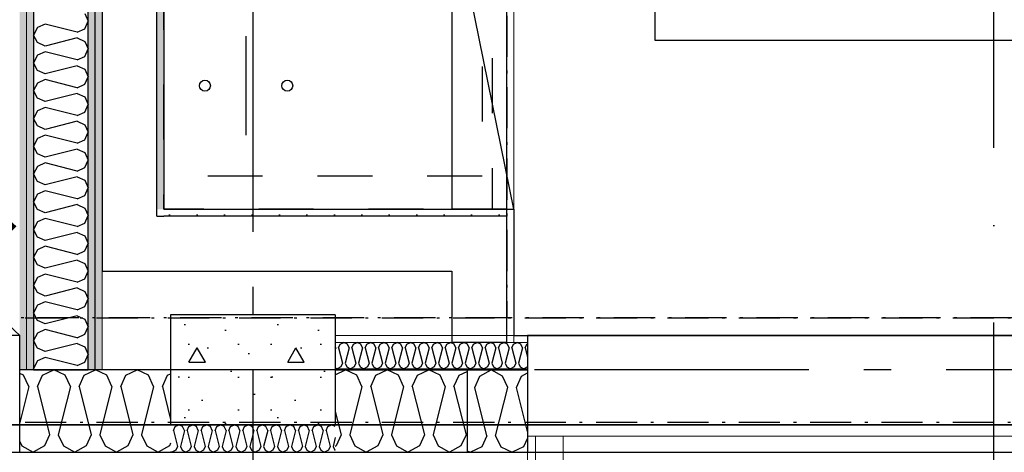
# Model space of a CAD drawing. Header units: millimetres. Extents: x -117798 to 93698, y -182207 to 252400.
# Tile 240 of 256: x -67898 to -66104, y -12167 to -11379. Entities that reach past the tile are written whole.
import ezdxf
from ezdxf.enums import TextEntityAlignment as Align

# ---------------------------------------------------------------- set-up
doc = ezdxf.new("R2010")
doc.units = ezdxf.units.MM
doc.header["$LTSCALE"] = 0.5
doc.header["$MEASUREMENT"] = 0
for name, pattern in [('Akselinje', [1500, 1000, -200, 100, -200]), ('Over snittplan', [260, 150, -50, 10, -50]), ('PLINE', [0]), ('Prikk & stiplet', [1340.555525, 705.555534, -352.777767, 0, -282.222223]), ('Stipling', [400, 200, -200])]:
    doc.linetypes.add(name, pattern=pattern)
for name, color, linetype in [('222- Søyler', 7, 'Continuous'), ('222- Søyler  (Skravur)', 7, 'Continuous'), ('223- Bjelker', 7, 'Continuous'), ('232- Ikke-bærende yttervegger', 7, 'Continuous'), ('232- Ikke-bærende yttervegger (Skravur)', 7, 'Continuous'), ('232- Ikke-bærende yttervegger (Skravur)(Nye konstruksjoner)', 7, 'Continuous'), ('232- Ikke-bærende yttervegger(Nye konstruksjoner)', 7, 'Continuous'), ('242- Ikke-bærende innervegger (Skravur)(Nye konstruksjoner)', 7, 'Continuous'), ('242- Ikke-bærende innervegger(Nye konstruksjoner)', 7, 'Continuous'), ('244- Vinduer_ dører_ foldevegger(Nye konstruksjoner)', 7, 'Continuous'), ('245- Skjørt (Skravur)(Nye konstruksjoner)', 7, 'Continuous'), ('245- Skjørt(Nye konstruksjoner)', 7, 'Continuous'), ('251- Frittbærende dekker', 7, 'Continuous'), ('256- Faste himlinger og overflatebehandling(Nye konstruksjoner)', 7, 'Continuous'), ('261- Primærkonstruksjon (tak)(Nye konstruksjoner)', 7, 'Continuous'), ('273- Kjøkkeninnredning(Nye konstruksjoner)', 7, 'Continuous'), ('82-- Modullinjer', 7, 'Continuous'), ('852- Snittmarkør', 7, 'Continuous'), ('862- M___Nettoareal(Nye konstruksjoner)', 7, 'Continuous'), ('862- M___Nettoareal(Polylinje)(Nye konstruksjoner)', 7, 'Continuous'), ('862- M___Nettoareal(Tekst)(Nye konstruksjoner)', 7, 'Continuous')]:
    doc.layers.add(name, color=color, linetype=linetype)
doc.layers.add('234- Vinduer_ dører_ porter(Nye konstruksjoner)', color=7, linetype='Continuous', lineweight=0)
doc.layers.add('236- Innvendig kledning og overflate(Nye konstruksjoner)', color=7, linetype='Continuous', lineweight=0)
doc.styles.add('GENERATED_STYLE_1', font='arial.ttf')
doc.styles.add('GENERATED_STYLE_4', font='arial.ttf')
pattern_1 = [(270, (0, 0), (86.60254, 0), [0, -50]), (270, (43.3, -25), (86.60254, 0), [0, -50])]
pattern_2 = [(90, (0, 0), (-86.60254, 0), [0, -50]), (90, (-43.3, 25), (-86.60254, 0), [0, -50])]
pattern_3 = [(180, (0, 0), (0, 86.60254), [0, -50]), (180, (-25, -43.3), (0, 86.60254), [0, -50])]

# ---------------------------------------------------------------- blocks, each defined once
blk = doc.blocks.new('Personal_A-203_8', base_point=(-63784.6, -7535.4))
at = {"layer": '862- M___Nettoareal(Polylinje)(Nye konstruksjoner)', "linetype": 'PLINE', "flags": 128}
blk.add_lwpolyline([(-67635.7, -5151.9), (-67635.7, -8254.4), (-66998.2, -8254.4), (-66998.2, -8579.4), (-67635.7, -8579.4), (-67635.7, -11724.4), (-66998.2, -11724.4), (-66998.2, -11954.4), (-61678.2, -11954.4), (-61678.2, -11916.9), (-61540.7, -11916.9), (-61540.7, -8516.9), (-61678.2, -8516.9), (-61678.2, -8316.9), (-61540.7, -8316.9), (-61540.7, -4916.9), (-61678.2, -4916.9), (-61678.2, -4716.9), (-61540.7, -4716.9), (-61540.7, -3686.9), (-66305.1, -3686.9), (-67007.4, -5151.9)], close=True, dxfattribs=at)
at = {"layer": '862- M___Nettoareal(Tekst)(Nye konstruksjoner)', "style": 'GENERATED_STYLE_1'}
for tag, height, p in [('DUMMY_862', 150, (-63902.5, -7129.5)), ('ROOM_NAME', 150, (-63902.5, -7975.7)), ('DUMMY_861', 100, (-64059.6, -7575.4)), ('ROOM_NUMBER', 100, (-64059.6, -7964.2)), ('DUMMY_863', 100, (-63666.7, -7941.4))]:
    blk.add_attdef(tag, text='', height=height, rotation=90, dxfattribs=at).set_placement(p, align=Align.TOP_LEFT)
blk = doc.blocks.new('*X135')
at = {"layer": '232- Ikke-bærende yttervegger (Skravur)', "linetype": 'PLINE'}
for p, q in [((-67323.2, -12025.7), (-67304.7, -12016.9)), ((-67283.9, -12026.7), (-67304.7, -12016.9)), ((-67249.5, -12026.7), (-67228.8, -12016.9)), ((-67208.1, -12026.7), (-67228.8, -12016.9)), ((-67173.6, -12026.7), (-67152.9, -12016.9)), ((-67132.2, -12026.7), (-67152.9, -12016.9)), ((-67274.7, -12047.1), (-67283.9, -12026.7)), ((-67258.7, -12047.1), (-67249.5, -12026.7)), ((-67198.8, -12047.1), (-67208.1, -12026.7)), ((-67182.9, -12047.1), (-67173.6, -12026.7)), ((-67122.9, -12047.1), (-67132.2, -12026.7)), ((-67107, -12047.1), (-67097.7, -12026.7)), ((-67097.7, -12026.7), (-67083.2, -12019.8)), ((-67274.7, -12047.1), (-67296.7, -12135)), ((-67258.7, -12047.1), (-67236.7, -12135)), ((-67198.8, -12047.1), (-67220.8, -12135)), ((-67182.9, -12047.1), (-67160.9, -12135)), ((-67122.9, -12047.1), (-67144.9, -12135)), ((-67107, -12047.1), (-67085, -12135)), ((-67323.2, -12092.9), (-67312.6, -12135)), ((-67312.6, -12135), (-67321.9, -12155.4)), ((-67296.7, -12135), (-67287.4, -12155.4)), ((-67236.7, -12135), (-67246, -12155.4)), ((-67220.8, -12135), (-67211.6, -12155.4)), ((-67160.9, -12135), (-67170.1, -12155.4)), ((-67144.9, -12135), (-67135.7, -12155.4)), ((-67085, -12135), (-67094.2, -12155.4)), ((-67321.9, -12155.4), (-67323.2, -12156.1)), ((-67287.4, -12155.4), (-67266.7, -12166.9)), ((-67246, -12155.4), (-67266.7, -12166.9)), ((-67211.6, -12155.4), (-67190.8, -12166.9)), ((-67170.1, -12155.4), (-67190.8, -12166.9)), ((-67135.7, -12155.4), (-67115, -12166.9)), ((-67094.2, -12155.4), (-67115, -12166.9))]:
    blk.add_line(p, q, dxfattribs=at)
blk = doc.blocks.new('*X137')
at = {"layer": '232- Ikke-bærende yttervegger (Skravur)', "linetype": 'PLINE'}
for p, q in [((-67618.2, -12127), (-67615.1, -12120.2)), ((-67615.1, -12120.2), (-67608.2, -12116.9)), ((-67601.3, -12120.2), (-67608.2, -12116.9)), ((-67598.2, -12127), (-67601.3, -12120.2)), ((-67592.9, -12127), (-67589.8, -12120.2)), ((-67589.8, -12120.2), (-67582.9, -12116.9)), ((-67576, -12120.2), (-67582.9, -12116.9)), ((-67572.9, -12127), (-67576, -12120.2)), ((-67567.6, -12127), (-67564.5, -12120.2)), ((-67564.5, -12120.2), (-67557.6, -12116.9)), ((-67550.7, -12120.2), (-67557.6, -12116.9)), ((-67547.6, -12127), (-67550.7, -12120.2)), ((-67542.3, -12127), (-67539.2, -12120.2)), ((-67539.2, -12120.2), (-67532.3, -12116.9)), ((-67525.4, -12120.2), (-67532.3, -12116.9)), ((-67522.3, -12127), (-67525.4, -12120.2)), ((-67517, -12127), (-67513.9, -12120.2)), ((-67513.9, -12120.2), (-67507, -12116.9)), ((-67500.1, -12120.2), (-67507, -12116.9)), ((-67497, -12127), (-67500.1, -12120.2)), ((-67491.7, -12127), (-67488.6, -12120.2)), ((-67488.6, -12120.2), (-67481.7, -12116.9)), ((-67474.8, -12120.2), (-67481.7, -12116.9)), ((-67471.7, -12127), (-67474.8, -12120.2)), ((-67466.4, -12127), (-67463.3, -12120.2)), ((-67463.3, -12120.2), (-67456.4, -12116.9)), ((-67449.5, -12120.2), (-67456.4, -12116.9)), ((-67446.4, -12127), (-67449.5, -12120.2)), ((-67441.1, -12127), (-67438, -12120.2)), ((-67438, -12120.2), (-67431.1, -12116.9)), ((-67424.2, -12120.2), (-67431.1, -12116.9)), ((-67421.1, -12127), (-67424.2, -12120.2)), ((-67415.8, -12127), (-67412.7, -12120.2)), ((-67412.7, -12120.2), (-67405.8, -12116.9)), ((-67398.9, -12120.2), (-67405.8, -12116.9)), ((-67395.8, -12127), (-67398.9, -12120.2)), ((-67390.5, -12127), (-67387.4, -12120.2)), ((-67387.4, -12120.2), (-67380.5, -12116.9)), ((-67373.6, -12120.2), (-67380.5, -12116.9)), ((-67370.5, -12127), (-67373.6, -12120.2)), ((-67365.2, -12127), (-67362.1, -12120.2)), ((-67362.1, -12120.2), (-67355.2, -12116.9)), ((-67348.3, -12120.2), (-67355.2, -12116.9)), ((-67345.2, -12127), (-67348.3, -12120.2)), ((-67339.9, -12127), (-67336.9, -12120.2)), ((-67336.9, -12120.2), (-67329.9, -12116.9)), ((-67323.2, -12120.1), (-67329.9, -12116.9)), ((-67618.2, -12127), (-67610.8, -12156.3)), ((-67598.2, -12127), (-67605.5, -12156.3)), ((-67592.9, -12127), (-67585.5, -12156.3)), ((-67572.9, -12127), (-67580.2, -12156.3)), ((-67567.6, -12127), (-67560.2, -12156.3)), ((-67547.6, -12127), (-67554.9, -12156.3)), ((-67542.3, -12127), (-67534.9, -12156.3)), ((-67522.3, -12127), (-67529.6, -12156.3)), ((-67517, -12127), (-67509.7, -12156.3)), ((-67497, -12127), (-67504.3, -12156.3)), ((-67491.7, -12127), (-67484.4, -12156.3)), ((-67471.7, -12127), (-67479, -12156.3)), ((-67466.4, -12127), (-67459.1, -12156.3)), ((-67446.4, -12127), (-67453.8, -12156.3)), ((-67441.1, -12127), (-67433.8, -12156.3)), ((-67421.1, -12127), (-67428.5, -12156.3)), ((-67415.8, -12127), (-67408.5, -12156.3)), ((-67395.8, -12127), (-67403.2, -12156.3)), ((-67390.5, -12127), (-67383.2, -12156.3)), ((-67370.5, -12127), (-67377.9, -12156.3)), ((-67365.2, -12127), (-67357.9, -12156.3)), ((-67345.2, -12127), (-67352.6, -12156.3)), ((-67339.9, -12127), (-67332.6, -12156.3)), ((-67323.2, -12139.8), (-67327.3, -12156.3)), ((-67610.8, -12156.3), (-67613.9, -12163.1)), ((-67605.5, -12156.3), (-67602.4, -12163.1)), ((-67585.5, -12156.3), (-67588.6, -12163.1)), ((-67580.2, -12156.3), (-67577.1, -12163.1)), ((-67560.2, -12156.3), (-67563.3, -12163.1)), ((-67554.9, -12156.3), (-67551.8, -12163.1)), ((-67534.9, -12156.3), (-67538, -12163.1)), ((-67529.6, -12156.3), (-67526.5, -12163.1)), ((-67509.7, -12156.3), (-67512.7, -12163.1)), ((-67504.3, -12156.3), (-67501.3, -12163.1)), ((-67484.4, -12156.3), (-67487.4, -12163.1)), ((-67479, -12156.3), (-67476, -12163.1)), ((-67459.1, -12156.3), (-67462.1, -12163.1)), ((-67453.8, -12156.3), (-67450.7, -12163.1)), ((-67433.8, -12156.3), (-67436.9, -12163.1)), ((-67428.5, -12156.3), (-67425.4, -12163.1)), ((-67408.5, -12156.3), (-67411.6, -12163.1)), ((-67403.2, -12156.3), (-67400.1, -12163.1)), ((-67383.2, -12156.3), (-67386.3, -12163.1)), ((-67377.9, -12156.3), (-67374.8, -12163.1)), ((-67357.9, -12156.3), (-67361, -12163.1)), ((-67352.6, -12156.3), (-67349.5, -12163.1)), ((-67332.6, -12156.3), (-67335.7, -12163.1)), ((-67327.3, -12156.3), (-67324.2, -12163.1)), ((-67623.2, -12165.6), (-67620.8, -12166.9)), ((-67613.9, -12163.1), (-67620.8, -12166.9)), ((-67602.4, -12163.1), (-67595.5, -12166.9)), ((-67588.6, -12163.1), (-67595.5, -12166.9)), ((-67577.1, -12163.1), (-67570.2, -12166.9)), ((-67563.3, -12163.1), (-67570.2, -12166.9)), ((-67551.8, -12163.1), (-67544.9, -12166.9)), ((-67538, -12163.1), (-67544.9, -12166.9)), ((-67526.5, -12163.1), (-67519.6, -12166.9)), ((-67512.7, -12163.1), (-67519.6, -12166.9)), ((-67501.3, -12163.1), (-67494.3, -12166.9)), ((-67487.4, -12163.1), (-67494.3, -12166.9)), ((-67476, -12163.1), (-67469.1, -12166.9)), ((-67462.1, -12163.1), (-67469.1, -12166.9)), ((-67450.7, -12163.1), (-67443.8, -12166.9)), ((-67436.9, -12163.1), (-67443.8, -12166.9)), ((-67425.4, -12163.1), (-67418.5, -12166.9)), ((-67411.6, -12163.1), (-67418.5, -12166.9)), ((-67400.1, -12163.1), (-67393.2, -12166.9)), ((-67386.3, -12163.1), (-67393.2, -12166.9)), ((-67374.8, -12163.1), (-67367.9, -12166.9)), ((-67361, -12163.1), (-67367.9, -12166.9)), ((-67349.5, -12163.1), (-67342.6, -12166.9)), ((-67335.7, -12163.1), (-67342.6, -12166.9)), ((-67324.2, -12163.1), (-67323.2, -12163.7))]:
    blk.add_line(p, q, dxfattribs=at)
blk = doc.blocks.new('*X138')
at = {"layer": '232- Ikke-bærende yttervegger (Skravur)', "linetype": 'PLINE'}
for p, q in [((-67856.5, -12026.7), (-67835.8, -12016.9)), ((-67815.1, -12026.7), (-67835.8, -12016.9)), ((-67780.6, -12026.7), (-67759.9, -12016.9)), ((-67739.2, -12026.7), (-67759.9, -12016.9)), ((-67704.8, -12026.7), (-67684, -12016.9)), ((-67663.3, -12026.7), (-67684, -12016.9)), ((-67891, -12026.7), (-67898.2, -12023.3)), ((-67881.7, -12047.1), (-67891, -12026.7)), ((-67865.8, -12047.1), (-67856.5, -12026.7)), ((-67805.8, -12047.1), (-67815.1, -12026.7)), ((-67789.9, -12047.1), (-67780.6, -12026.7)), ((-67730, -12047.1), (-67739.2, -12026.7)), ((-67714, -12047.1), (-67704.8, -12026.7)), ((-67654.1, -12047.1), (-67663.3, -12026.7)), ((-67638.1, -12047.1), (-67628.9, -12026.7)), ((-67628.9, -12026.7), (-67623.2, -12024)), ((-67881.7, -12047.1), (-67898.2, -12112.8)), ((-67865.8, -12047.1), (-67843.8, -12135)), ((-67805.8, -12047.1), (-67827.8, -12135)), ((-67789.9, -12047.1), (-67767.9, -12135)), ((-67730, -12047.1), (-67752, -12135)), ((-67714, -12047.1), (-67692, -12135)), ((-67654.1, -12047.1), (-67676.1, -12135)), ((-67638.1, -12047.1), (-67623.2, -12107)), ((-67843.8, -12135), (-67853, -12155.4)), ((-67827.8, -12135), (-67818.6, -12155.4)), ((-67767.9, -12135), (-67777.1, -12155.4)), ((-67752, -12135), (-67742.7, -12155.4)), ((-67692, -12135), (-67701.3, -12155.4)), ((-67676.1, -12135), (-67666.8, -12155.4)), ((-67898.2, -12147.2), (-67894.5, -12155.4)), ((-67894.5, -12155.4), (-67873.7, -12166.9)), ((-67853, -12155.4), (-67873.7, -12166.9)), ((-67818.6, -12155.4), (-67797.9, -12166.9)), ((-67777.1, -12155.4), (-67797.9, -12166.9)), ((-67742.7, -12155.4), (-67722, -12166.9)), ((-67701.3, -12155.4), (-67722, -12166.9)), ((-67666.8, -12155.4), (-67646.1, -12166.9)), ((-67625.4, -12155.4), (-67646.1, -12166.9)), ((-67623.2, -12150.5), (-67625.4, -12155.4))]:
    blk.add_line(p, q, dxfattribs=at)
blk = doc.blocks.new('*X259')
at = {"layer": '242- Ikke-bærende innervegger (Skravur)(Nye konstruksjoner)', "linetype": 'PLINE'}
for p, q in [((-67779.7, -11368), (-67773.2, -11381.8)), ((-67851.9, -11387.2), (-67865.5, -11393.3)), ((-67793.2, -11401.8), (-67851.9, -11387.2)), ((-67779.7, -11395.7), (-67773.2, -11381.8)), ((-67865.5, -11393.3), (-67873.2, -11407.1)), ((-67865.5, -11421), (-67873.2, -11407.1)), ((-67793.2, -11401.8), (-67779.7, -11395.7)), ((-67851.9, -11427.1), (-67865.5, -11421)), ((-67793.2, -11412.5), (-67851.9, -11427.1)), ((-67793.2, -11412.5), (-67779.7, -11418.6)), ((-67779.7, -11418.6), (-67773.2, -11432.4)), ((-67865.5, -11443.9), (-67873.2, -11457.7)), ((-67851.9, -11437.7), (-67865.5, -11443.9)), ((-67793.2, -11452.4), (-67851.9, -11437.7)), ((-67779.7, -11446.2), (-67773.2, -11432.4)), ((-67865.5, -11471.5), (-67873.2, -11457.7)), ((-67793.2, -11452.4), (-67779.7, -11446.2)), ((-67851.9, -11477.7), (-67865.5, -11471.5)), ((-67793.2, -11463), (-67851.9, -11477.7)), ((-67793.2, -11463), (-67779.7, -11469.2)), ((-67779.7, -11469.2), (-67773.2, -11483)), ((-67865.5, -11494.5), (-67873.2, -11508.3)), ((-67851.9, -11488.3), (-67865.5, -11494.5)), ((-67793.2, -11503), (-67851.9, -11488.3)), ((-67793.2, -11503), (-67779.7, -11496.8)), ((-67779.7, -11496.8), (-67773.2, -11483)), ((-67865.5, -11522.1), (-67873.2, -11508.3)), ((-67793.2, -11513.6), (-67851.9, -11528.3)), ((-67793.2, -11513.6), (-67779.7, -11519.8)), ((-67851.9, -11528.3), (-67865.5, -11522.1)), ((-67779.7, -11519.8), (-67773.2, -11533.6)), ((-67779.7, -11547.4), (-67773.2, -11533.6)), ((-67865.5, -11545.1), (-67873.2, -11558.9)), ((-67851.9, -11538.9), (-67865.5, -11545.1)), ((-67793.2, -11553.6), (-67851.9, -11538.9)), ((-67793.2, -11553.6), (-67779.7, -11547.4)), ((-67865.5, -11572.7), (-67873.2, -11558.9)), ((-67793.2, -11564.2), (-67851.9, -11578.9)), ((-67793.2, -11564.2), (-67779.7, -11570.4)), ((-67851.9, -11578.9), (-67865.5, -11572.7)), ((-67779.7, -11570.4), (-67773.2, -11584.2)), ((-67779.7, -11598), (-67773.2, -11584.2)), ((-67865.5, -11595.7), (-67873.2, -11609.5)), ((-67851.9, -11589.5), (-67865.5, -11595.7)), ((-67793.2, -11604.2), (-67851.9, -11589.5)), ((-67793.2, -11604.2), (-67779.7, -11598)), ((-67865.5, -11623.3), (-67873.2, -11609.5)), ((-67851.9, -11629.5), (-67865.5, -11623.3)), ((-67793.2, -11614.8), (-67851.9, -11629.5)), ((-67793.2, -11614.8), (-67779.7, -11621)), ((-67779.7, -11621), (-67773.2, -11634.8)), ((-67851.9, -11640.1), (-67865.5, -11646.3)), ((-67793.2, -11654.8), (-67851.9, -11640.1)), ((-67779.7, -11648.6), (-67773.2, -11634.8)), ((-67865.5, -11646.3), (-67873.2, -11660.1)), ((-67793.2, -11654.8), (-67779.7, -11648.6)), ((-67865.5, -11673.9), (-67873.2, -11660.1)), ((-67851.9, -11680), (-67865.5, -11673.9)), ((-67793.2, -11665.4), (-67851.9, -11680)), ((-67793.2, -11665.4), (-67779.7, -11671.5)), ((-67779.7, -11671.5), (-67773.2, -11685.4)), ((-67851.9, -11690.7), (-67865.5, -11696.8)), ((-67793.2, -11705.3), (-67851.9, -11690.7)), ((-67779.7, -11699.2), (-67773.2, -11685.4)), ((-67865.5, -11696.8), (-67873.2, -11710.7)), ((-67865.5, -11724.5), (-67873.2, -11710.7)), ((-67793.2, -11705.3), (-67779.7, -11699.2)), ((-67851.9, -11730.6), (-67865.5, -11724.5)), ((-67793.2, -11716), (-67851.9, -11730.6)), ((-67793.2, -11716), (-67779.7, -11722.1)), ((-67779.7, -11722.1), (-67773.2, -11735.9)), ((-67865.5, -11747.4), (-67873.2, -11761.2)), ((-67851.9, -11741.3), (-67865.5, -11747.4)), ((-67793.2, -11755.9), (-67851.9, -11741.3)), ((-67779.7, -11749.8), (-67773.2, -11735.9)), ((-67865.5, -11775.1), (-67873.2, -11761.2)), ((-67793.2, -11766.6), (-67851.9, -11781.2)), ((-67793.2, -11755.9), (-67779.7, -11749.8)), ((-67793.2, -11766.6), (-67779.7, -11772.7)), ((-67851.9, -11781.2), (-67865.5, -11775.1)), ((-67779.7, -11772.7), (-67773.2, -11786.5)), ((-67865.5, -11798), (-67873.2, -11811.8)), ((-67851.9, -11791.8), (-67865.5, -11798)), ((-67793.2, -11806.5), (-67851.9, -11791.8)), ((-67793.2, -11806.5), (-67779.7, -11800.3)), ((-67779.7, -11800.3), (-67773.2, -11786.5)), ((-67865.5, -11825.6), (-67873.2, -11811.8)), ((-67793.2, -11817.1), (-67851.9, -11831.8)), ((-67793.2, -11817.1), (-67779.7, -11823.3)), ((-67851.9, -11831.8), (-67865.5, -11825.6)), ((-67779.7, -11823.3), (-67773.2, -11837.1)), ((-67779.7, -11850.9), (-67773.2, -11837.1)), ((-67865.5, -11848.6), (-67873.2, -11862.4)), ((-67851.9, -11842.4), (-67865.5, -11848.6)), ((-67793.2, -11857.1), (-67851.9, -11842.4)), ((-67793.2, -11857.1), (-67779.7, -11850.9)), ((-67865.5, -11876.2), (-67873.2, -11862.4)), ((-67793.2, -11867.7), (-67851.9, -11882.4)), ((-67793.2, -11867.7), (-67779.7, -11873.9)), ((-67779.7, -11873.9), (-67773.2, -11887.7)), ((-67851.9, -11882.4), (-67865.5, -11876.2)), ((-67779.7, -11901.5), (-67773.2, -11887.7)), ((-67865.5, -11899.2), (-67873.2, -11913)), ((-67851.9, -11893), (-67865.5, -11899.2)), ((-67793.2, -11907.7), (-67851.9, -11893)), ((-67793.2, -11907.7), (-67779.7, -11901.5)), ((-67865.5, -11926.8), (-67873.2, -11913)), ((-67851.9, -11933), (-67865.5, -11926.8)), ((-67793.2, -11918.3), (-67851.9, -11933)), ((-67793.2, -11918.3), (-67779.7, -11924.5)), ((-67779.7, -11924.5), (-67773.2, -11938.3)), ((-67851.9, -11943.6), (-67865.5, -11949.8)), ((-67793.2, -11958.3), (-67851.9, -11943.6)), ((-67779.7, -11952.1), (-67773.2, -11938.3)), ((-67865.5, -11949.8), (-67873.2, -11963.6)), ((-67865.5, -11977.4), (-67873.2, -11963.6)), ((-67793.2, -11958.3), (-67779.7, -11952.1)), ((-67851.9, -11983.6), (-67865.5, -11977.4)), ((-67793.2, -11968.9), (-67851.9, -11983.6)), ((-67793.2, -11968.9), (-67779.7, -11975.1)), ((-67779.7, -11975.1), (-67773.2, -11988.9)), ((-67851.9, -11994.2), (-67865.5, -12000.4)), ((-67793.2, -12008.9), (-67851.9, -11994.2)), ((-67779.7, -12002.7), (-67773.2, -11988.9)), ((-67865.5, -12000.4), (-67873.2, -12014.2)), ((-67871.6, -12016.9), (-67873.2, -12014.2)), ((-67793.2, -12008.9), (-67779.7, -12002.7))]:
    blk.add_line(p, q, dxfattribs=at)
blk = doc.blocks.new('*X357')
at = {"layer": '232- Ikke-bærende yttervegger (Skravur)(Nye konstruksjoner)', "linetype": 'PLINE'}
for p, q in [((-67322.4, -11976.6), (-67323.2, -11974.9)), ((-67322.4, -11976.6), (-67323.2, -11979.7)), ((-67317.3, -11976.6), (-67314.3, -11970.1)), ((-67317.3, -11976.6), (-67310.2, -12004.7)), ((-67314.3, -11970.1), (-67307.7, -11966.9)), ((-67301.1, -11970.1), (-67307.7, -11966.9)), ((-67298.1, -11976.6), (-67305.1, -12004.7)), ((-67298.1, -11976.6), (-67301.1, -11970.1)), ((-67293, -11976.6), (-67290, -11970.1)), ((-67293, -11976.6), (-67286, -12004.7)), ((-67290, -11970.1), (-67283.4, -11966.9)), ((-67276.8, -11970.1), (-67283.4, -11966.9)), ((-67273.8, -11976.6), (-67280.9, -12004.7)), ((-67273.8, -11976.6), (-67276.8, -11970.1)), ((-67268.7, -11976.6), (-67265.8, -11970.1)), ((-67268.7, -11976.6), (-67261.7, -12004.7)), ((-67265.8, -11970.1), (-67259.1, -11966.9)), ((-67252.5, -11970.1), (-67259.1, -11966.9)), ((-67249.5, -11976.6), (-67256.6, -12004.7)), ((-67249.5, -11976.6), (-67252.5, -11970.1)), ((-67244.4, -11976.6), (-67241.5, -11970.1)), ((-67244.4, -11976.6), (-67237.4, -12004.7)), ((-67241.5, -11970.1), (-67234.8, -11966.9)), ((-67228.2, -11970.1), (-67234.8, -11966.9)), ((-67225.3, -11976.6), (-67232.3, -12004.7)), ((-67225.3, -11976.6), (-67228.2, -11970.1)), ((-67220.2, -11976.6), (-67217.2, -11970.1)), ((-67220.2, -11976.6), (-67213.1, -12004.7)), ((-67217.2, -11970.1), (-67210.6, -11966.9)), ((-67203.9, -11970.1), (-67210.6, -11966.9)), ((-67201, -11976.6), (-67208, -12004.7)), ((-67201, -11976.6), (-67203.9, -11970.1)), ((-67195.9, -11976.6), (-67192.9, -11970.1)), ((-67195.9, -11976.6), (-67188.8, -12004.7)), ((-67192.9, -11970.1), (-67186.3, -11966.9)), ((-67179.6, -11970.1), (-67186.3, -11966.9)), ((-67176.7, -11976.6), (-67183.7, -12004.7)), ((-67176.7, -11976.6), (-67179.6, -11970.1)), ((-67171.6, -11976.6), (-67168.6, -11970.1)), ((-67171.6, -11976.6), (-67164.6, -12004.7)), ((-67168.6, -11970.1), (-67162, -11966.9)), ((-67155.4, -11970.1), (-67162, -11966.9)), ((-67152.4, -11976.6), (-67159.4, -12004.7)), ((-67152.4, -11976.6), (-67155.4, -11970.1)), ((-67147.3, -11976.6), (-67144.3, -11970.1)), ((-67147.3, -11976.6), (-67140.3, -12004.7)), ((-67144.3, -11970.1), (-67137.7, -11966.9)), ((-67131.1, -11970.1), (-67137.7, -11966.9)), ((-67128.1, -11976.6), (-67135.2, -12004.7)), ((-67128.1, -11976.6), (-67131.1, -11970.1)), ((-67123, -11976.6), (-67120.1, -11970.1)), ((-67123, -11976.6), (-67116, -12004.7)), ((-67120.1, -11970.1), (-67113.4, -11966.9)), ((-67106.8, -11970.1), (-67113.4, -11966.9)), ((-67103.8, -11976.6), (-67110.9, -12004.7)), ((-67103.8, -11976.6), (-67106.8, -11970.1)), ((-67098.7, -11976.6), (-67095.8, -11970.1)), ((-67098.7, -11976.6), (-67091.7, -12004.7)), ((-67095.8, -11970.1), (-67089.2, -11966.9)), ((-67082.5, -11970.1), (-67089.2, -11966.9)), ((-67079.6, -11976.6), (-67086.6, -12004.7)), ((-67079.6, -11976.6), (-67082.5, -11970.1)), ((-67074.5, -11976.6), (-67071.5, -11970.1)), ((-67074.5, -11976.6), (-67067.4, -12004.7)), ((-67071.5, -11970.1), (-67064.9, -11966.9)), ((-67058.2, -11970.1), (-67064.9, -11966.9)), ((-67055.3, -11976.6), (-67062.3, -12004.7)), ((-67055.3, -11976.6), (-67058.2, -11970.1)), ((-67050.2, -11976.6), (-67047.2, -11970.1)), ((-67050.2, -11976.6), (-67043.1, -12004.7)), ((-67047.2, -11970.1), (-67040.6, -11966.9)), ((-67034, -11970.1), (-67040.6, -11966.9)), ((-67031, -11976.6), (-67038, -12004.7)), ((-67031, -11976.6), (-67034, -11970.1)), ((-67025.9, -11976.6), (-67022.9, -11970.1)), ((-67025.9, -11976.6), (-67018.9, -12004.7)), ((-67022.9, -11970.1), (-67016.3, -11966.9)), ((-67009.7, -11970.1), (-67016.3, -11966.9)), ((-67006.7, -11976.6), (-67013.8, -12004.7)), ((-67006.7, -11976.6), (-67009.7, -11970.1)), ((-67001.6, -11976.6), (-66998.7, -11970.1)), ((-67001.6, -11976.6), (-66994.6, -12004.7)), ((-66998.7, -11970.1), (-66992, -11966.9)), ((-66985.4, -11970.1), (-66992, -11966.9)), ((-66982.4, -11976.6), (-66989.5, -12004.7)), ((-66982.4, -11976.6), (-66985.4, -11970.1)), ((-66977.3, -11976.6), (-66974.4, -11970.1)), ((-66977.3, -11976.6), (-66973.2, -11993.3)), ((-66974.4, -11970.1), (-66973.2, -11969.5)), ((-67323.2, -12013.1), (-67319.8, -12014.9)), ((-67313.2, -12011.2), (-67319.8, -12014.9)), ((-67310.2, -12004.7), (-67313.2, -12011.2)), ((-67305.1, -12004.7), (-67302.2, -12011.2)), ((-67302.2, -12011.2), (-67295.5, -12014.9)), ((-67288.9, -12011.2), (-67295.5, -12014.9)), ((-67286, -12004.7), (-67288.9, -12011.2)), ((-67280.9, -12004.7), (-67277.9, -12011.2)), ((-67277.9, -12011.2), (-67271.3, -12014.9)), ((-67264.6, -12011.2), (-67271.3, -12014.9)), ((-67261.7, -12004.7), (-67264.6, -12011.2)), ((-67256.6, -12004.7), (-67253.6, -12011.2)), ((-67253.6, -12011.2), (-67247, -12014.9)), ((-67240.4, -12011.2), (-67247, -12014.9)), ((-67237.4, -12004.7), (-67240.4, -12011.2)), ((-67232.3, -12004.7), (-67229.3, -12011.2)), ((-67229.3, -12011.2), (-67222.7, -12014.9)), ((-67216.1, -12011.2), (-67222.7, -12014.9)), ((-67213.1, -12004.7), (-67216.1, -12011.2)), ((-67208, -12004.7), (-67205.1, -12011.2)), ((-67205.1, -12011.2), (-67198.4, -12014.9)), ((-67191.8, -12011.2), (-67198.4, -12014.9)), ((-67188.8, -12004.7), (-67191.8, -12011.2)), ((-67183.7, -12004.7), (-67180.8, -12011.2)), ((-67180.8, -12011.2), (-67174.1, -12014.9)), ((-67167.5, -12011.2), (-67174.1, -12014.9)), ((-67164.6, -12004.7), (-67167.5, -12011.2)), ((-67159.4, -12004.7), (-67156.5, -12011.2)), ((-67156.5, -12011.2), (-67149.9, -12014.9)), ((-67143.2, -12011.2), (-67149.9, -12014.9)), ((-67140.3, -12004.7), (-67143.2, -12011.2)), ((-67135.2, -12004.7), (-67132.2, -12011.2)), ((-67132.2, -12011.2), (-67125.6, -12014.9)), ((-67118.9, -12011.2), (-67125.6, -12014.9)), ((-67116, -12004.7), (-67118.9, -12011.2)), ((-67110.9, -12004.7), (-67107.9, -12011.2)), ((-67107.9, -12011.2), (-67101.3, -12014.9)), ((-67094.7, -12011.2), (-67101.3, -12014.9)), ((-67091.7, -12004.7), (-67094.7, -12011.2)), ((-67086.6, -12004.7), (-67083.6, -12011.2)), ((-67083.6, -12011.2), (-67077, -12014.9)), ((-67070.4, -12011.2), (-67077, -12014.9)), ((-67067.4, -12004.7), (-67070.4, -12011.2)), ((-67062.3, -12004.7), (-67059.4, -12011.2)), ((-67059.4, -12011.2), (-67052.7, -12014.9)), ((-67046.1, -12011.2), (-67052.7, -12014.9)), ((-67043.1, -12004.7), (-67046.1, -12011.2)), ((-67038, -12004.7), (-67035.1, -12011.2)), ((-67035.1, -12011.2), (-67028.5, -12014.9)), ((-67021.8, -12011.2), (-67028.5, -12014.9)), ((-67018.9, -12004.7), (-67021.8, -12011.2)), ((-67013.8, -12004.7), (-67010.8, -12011.2)), ((-67010.8, -12011.2), (-67004.2, -12014.9)), ((-66997.5, -12011.2), (-67004.2, -12014.9)), ((-66994.6, -12004.7), (-66997.5, -12011.2)), ((-66989.5, -12004.7), (-66986.5, -12011.2)), ((-66986.5, -12011.2), (-66979.9, -12014.9)), ((-66973.3, -12011.2), (-66979.9, -12014.9)), ((-66973.2, -12011), (-66973.3, -12011.2))]:
    blk.add_line(p, q, dxfattribs=at)
blk = doc.blocks.new('Dør[20]')
at = {"layer": '234- Vinduer_ dører_ porter(Nye konstruksjoner)', "linetype": 'PLINE'}
for p, q in [((-66958.2, -12137.4), (-66973.2, -12137.4)), ((-66973.2, -12229.4), (-66973.2, -12137.4)), ((-66908.2, -12137.4), (-66958.2, -12137.4)), ((-66958.2, -12137.4), (-66958.2, -12229.4)), ((-66908.2, -12137.4), (-66018.2, -12137.4)), ((-66908.2, -12229.4), (-66908.2, -12137.4))]:
    blk.add_line(p, q, dxfattribs=at)
blk = doc.blocks.new('*X728')
at = {"layer": '232- Ikke-bærende yttervegger (Skravur)(Nye konstruksjoner)', "linetype": 'PLINE'}
for p, q in [((-67059.8, -12028.5), (-67039.1, -12016.9)), ((-67018.4, -12028.5), (-67039.1, -12016.9)), ((-67069, -12048.8), (-67059.8, -12028.5)), ((-67009.1, -12048.8), (-67018.4, -12028.5)), ((-66993.2, -12048.8), (-66983.9, -12028.5)), ((-66983.9, -12028.5), (-66973.2, -12022.5)), ((-67047, -12136.8), (-67069, -12048.8)), ((-67031.1, -12136.8), (-67009.1, -12048.8)), ((-66973.2, -12128.8), (-66993.2, -12048.8)), ((-67047, -12136.8), (-67056.3, -12157.1)), ((-67031.1, -12136.8), (-67021.9, -12157.1)), ((-66973.2, -12141.2), (-66980.4, -12157.1)), ((-67056.3, -12157.1), (-67077, -12166.9)), ((-67021.9, -12157.1), (-67001.1, -12166.9)), ((-66980.4, -12157.1), (-67001.1, -12166.9)), ((-67083.2, -12164), (-67077, -12166.9))]:
    blk.add_line(p, q, dxfattribs=at)
blk = doc.blocks.new('Standard grid marker[103]', base_point=(20739.5, -12016.9))
at = {"layer": '82-- Modullinjer', "linetype": 'Akselinje'}
blk.add_line((20539.5, -12016.9), (-81321.3, -12016.9), dxfattribs=at)
at = {"layer": '82-- Modullinjer', "style": 'GENERATED_STYLE_4'}
for tag, p in [('AC_MarkerText_1_0', (20862, -12056.9)), ('AC_MarkerText_1_1', (-81898.8, -12056.9))]:
    blk.add_attdef(tag, text='', height=175, rotation=90, dxfattribs=at).set_placement(p, align=Align.TOP_CENTER)
blk = doc.blocks.new('Standard grid marker[211]', base_point=(-67473.2, 26434.4))
at = {"layer": '82-- Modullinjer', "linetype": 'Akselinje'}
blk.add_line((-67473.2, 26234.4), (-67473.2, -50374.4), dxfattribs=at)
at = {"layer": '82-- Modullinjer', "style": 'GENERATED_STYLE_4'}
for tag, p in [('AC_MarkerText_1_0', (-67600.7, 26644.4)), ('AC_MarkerText_1_1', (-67600.7, -50864.4))]:
    blk.add_attdef(tag, text='', height=175, rotation=90, dxfattribs=at).set_placement(p, align=Align.TOP_CENTER)
blk = doc.blocks.new('Høyskap[254]', base_point=(-67635.7, -11049.4))
at = {"layer": '273- Kjøkkeninnredning(Nye konstruksjoner)', "linetype": 'Stipling'}
for p, q in [((-67635.7, -11064.4), (-67055.7, -11064.4)), ((-67055.7, -11064.4), (-67055.7, -11664.4)), ((-67055.7, -11664.4), (-67635.7, -11664.4))]:
    blk.add_line(p, q, dxfattribs=at)
at = {"layer": '273- Kjøkkeninnredning(Nye konstruksjoner)', "linetype": 'Stipling', "flags": 128}
blk.add_lwpolyline([(-67037.7, -11049.4), (-67037.7, -11724.4), (-67635.7, -11724.4), (-67635.7, -11049.4)], close=True, dxfattribs=at)

msp = doc.modelspace()

# ---------------------------------------------------------------- hatches: boundary and pattern name
at = {"layer": '222- Søyler  (Skravur)', "linetype": 'Continuous'}
h = msp.add_hatch(dxfattribs=at)
h.set_pattern_fill('Betong_strukturell', color=256, style=0, pattern_type=2)
h.set_pattern_definition([(0, (0, 0), (0, 311.7692), [30, -150]), (0, (90, 155.9), (0, 311.7692), [30, -150]), (60, (0, 0), (-270, 155.8846), [30, -150]), (60, (180, 0), (-270, 155.8846), [30, -150]), (120, (30, 0), (270, 155.8846), [30, -150]), (120, (210, 0), (270, 155.8846), [30, -150]), (0, (0, 30), (0, 60), [0, -60, 0, -90.000004]), (45, (30, 30), (-42.42641, 42.42641), [0, -45, 0, -75.000003])])
h.paths.add_polyline_path([(-67323.2, -12116.9), (-67323.2, -11916.9), (-67623.2, -11916.9), (-67623.2, -12116.9)])
at = {"layer": '232- Ikke-bærende yttervegger (Skravur)(Nye konstruksjoner)', "linetype": 'Continuous'}
h = msp.add_hatch(dxfattribs=at)
h.set_pattern_fill('Gips', color=256, style=0, pattern_type=2)
h.set_pattern_definition([(0, (0, 0), (0, 86.60254), [0, -50]), (0, (25, 43.3), (0, 86.60254), [0, -50])])
h.paths.add_polyline_path([(-67323.2, -11954.4), (-67323.2, -11966.9), (-66973.2, -11966.9), (-66973.2, -11954.4)])
msp.add_hatch(color=256, dxfattribs=at).paths.add_polyline_path([(-67323.2, -12014.9), (-67323.2, -12016.9), (-66973.2, -12016.9), (-66973.2, -12014.9)])
at = {"layer": '242- Ikke-bærende innervegger (Skravur)(Nye konstruksjoner)', "linetype": 'Continuous'}
h = msp.add_hatch(dxfattribs=at)
h.set_pattern_fill('Gips', color=256, style=0, pattern_type=2)
h.set_pattern_definition(pattern_1)
h.paths.add_polyline_path([(-67898.2, -5014.4), (-67898.2, -12016.9), (-67885.7, -12016.9), (-67885.7, -5014.4)])
h = msp.add_hatch(dxfattribs=at)
h.set_pattern_fill('Gips', color=256, style=0, pattern_type=2)
h.set_pattern_definition(pattern_1)
h.paths.add_polyline_path([(-67885.7, -5026.9), (-67885.7, -12016.9), (-67873.2, -12016.9), (-67873.2, -5026.9)])
h = msp.add_hatch(dxfattribs=at)
h.set_pattern_fill('Gips', color=256, style=0, pattern_type=2)
h.set_pattern_definition(pattern_1)
h.paths.add_polyline_path([(-67773.2, -5139.4), (-67773.2, -12016.9), (-67760.7, -12016.9), (-67760.7, -5139.4)])
h = msp.add_hatch(dxfattribs=at)
h.set_pattern_fill('Gips', color=256, style=0, pattern_type=2)
h.set_pattern_definition(pattern_1)
h.paths.add_polyline_path([(-67760.7, -5151.9), (-67760.7, -12016.9), (-67748.2, -12016.9), (-67748.2, -5151.9)])
h = msp.add_hatch(dxfattribs=at)
h.set_pattern_fill('Gips', color=256, style=0, pattern_type=2)
h.set_pattern_definition(pattern_2)
h.paths.add_polyline_path([(-67635.7, -11724.4), (-67635.7, -5151.9), (-67648.2, -5151.9), (-67648.2, -11724.4)])
h = msp.add_hatch(dxfattribs=at)
h.set_pattern_fill('Gips', color=256, style=0, pattern_type=2)
h.set_pattern_definition(pattern_2)
h.paths.add_polyline_path([(-67635.7, -11724.4), (-67648.2, -11736.9), (-67635.7, -11736.9)])
h = msp.add_hatch(dxfattribs=at)
h.set_pattern_fill('Gips', color=256, style=0, pattern_type=2)
h.set_pattern_definition(pattern_2)
h.paths.add_polyline_path([(-67635.7, -11724.4), (-67648.2, -11724.4), (-67648.2, -11736.9)])
h = msp.add_hatch(dxfattribs=at)
h.set_pattern_fill('Gips', color=256, style=0, pattern_type=2)
h.set_pattern_definition(pattern_3)
h.paths.add_polyline_path([(-67635.7, -11724.4), (-67635.7, -11736.9), (-67010.7, -11736.9), (-67010.7, -11724.4)])
h = msp.add_hatch(dxfattribs=at)
h.set_pattern_fill('Gips', color=256, style=0, pattern_type=2)
h.set_pattern_definition(pattern_3)
h.paths.add_polyline_path([(-67010.7, -11736.9), (-66998.2, -11736.9), (-66998.2, -11724.4)])
h = msp.add_hatch(dxfattribs=at)
h.set_pattern_fill('Gips', color=256, style=0, pattern_type=2)
h.set_pattern_definition(pattern_3)
h.paths.add_polyline_path([(-67010.7, -11724.4), (-67010.7, -11736.9), (-66998.2, -11724.4)])
h = msp.add_hatch(dxfattribs=at)
h.set_pattern_fill('Gips', color=256, style=0, pattern_type=2)
h.set_pattern_definition(pattern_2)
h.paths.add_polyline_path([(-67010.7, -11736.9), (-67010.7, -11966.9), (-66998.2, -11966.9), (-66998.2, -11736.9)])
at = {"layer": '245- Skjørt (Skravur)(Nye konstruksjoner)', "linetype": 'Continuous'}
h = msp.add_hatch(dxfattribs=at)
h.set_pattern_fill('Gips', color=256, style=0, pattern_type=2)
h.set_pattern_definition(pattern_2)
h.paths.add_polyline_path([(-66998.2, -11724.4), (-66998.2, -8579.4), (-67010.7, -8579.4), (-67010.7, -11724.4)])

# ---------------------------------------------------------------- linework, layer by layer
at = {"layer": '222- Søyler', "linetype": 'PLINE'}
for p, q in [((-67323.2, -11916.9), (-67623.2, -11916.9)), ((-67623.2, -11916.9), (-67623.2, -12116.9)), ((-67323.2, -11916.9), (-67323.2, -12116.9)), ((-67323.2, -12116.9), (-67623.2, -12116.9))]:
    msp.add_line(p, q, dxfattribs=at)
at = {"layer": '223- Bjelker', "linetype": 'Over snittplan', "flags": 128}
for points in [[(-75168.2, -11921.9), (-61372.4, -11921.9)], [(-75168.2, -12111.9), (-61372.4, -12111.9)]]:
    msp.add_lwpolyline(points, dxfattribs=at)
at = {"layer": '232- Ikke-bærende yttervegger', "linetype": 'PLINE', "flags": 128}
for points in [[(-67623.2, -12016.9), (-67898.2, -12016.9)], [(-67083.2, -12016.9), (-67323.2, -12016.9)], [(-66973.2, -12016.9), (-67083.2, -12016.9)], [(-67083.2, -12016.9), (-67083.2, -12166.9)], [(-67083.2, -12166.9), (-66973.2, -12166.9)]]:
    msp.add_lwpolyline(points, dxfattribs=at)
at = {"layer": '232- Ikke-bærende yttervegger(Nye konstruksjoner)', "linetype": 'PLINE'}
msp.add_line((-67323.2, -12014.9), (-66973.2, -12014.9), dxfattribs=at)
at = {"layer": '232- Ikke-bærende yttervegger(Nye konstruksjoner)', "linetype": 'PLINE', "flags": 128}
for points in [[(-67898.2, -11954.4), (-69293.2, -11954.4)], [(-67898.2, -11966.9), (-67898.2, -11954.4)], [(-65953.2, -11954.4), (-66973.2, -11954.4)], [(-66973.2, -11954.4), (-66973.2, -11966.9)], [(-67898.2, -12014.9), (-67898.2, -11966.9)], [(-66973.2, -11966.9), (-66973.2, -12014.9)], [(-67898.2, -12016.9), (-67898.2, -12014.9)], [(-67898.2, -12166.9), (-67898.2, -12016.9)], [(-67323.2, -12016.9), (-66973.2, -12016.9)], [(-66973.2, -12016.9), (-67083.2, -12016.9)], [(-66973.2, -12014.9), (-66973.2, -12016.9)], [(-66973.2, -12016.9), (-66973.2, -12166.9)], [(-67083.2, -12166.9), (-66973.2, -12166.9)], [(-66973.2, -12166.9), (-65953.2, -12166.9)]]:
    msp.add_lwpolyline(points, dxfattribs=at)
at = {"layer": '236- Innvendig kledning og overflate(Nye konstruksjoner)', "linetype": 'PLINE'}
for p, q in [((-67885.7, -5026.9), (-67885.7, -12016.9)), ((-66973.2, -11966.9), (-67323.2, -11966.9))]:
    msp.add_line(p, q, dxfattribs=at)
at = {"layer": '236- Innvendig kledning og overflate(Nye konstruksjoner)', "linetype": 'PLINE', "flags": 128}
for points in [[(-67748.2, -12016.9), (-67748.2, -5151.9)], [(-67635.7, -11724.4), (-67635.7, -5151.9)], [(-66998.2, -11724.4), (-66998.2, -8579.4)], [(-66998.2, -11724.4), (-67635.7, -11724.4)], [(-66998.2, -11724.4), (-67010.7, -11724.4)], [(-66998.2, -11724.4), (-66998.2, -11736.9)], [(-66998.2, -11966.9), (-66998.2, -11736.9)], [(-66973.2, -11954.4), (-67323.2, -11954.4)], [(-66998.2, -11966.9), (-67010.7, -11966.9)], [(-67898.2, -12016.9), (-67885.7, -12016.9)], [(-67885.7, -12016.9), (-67873.2, -12016.9)], [(-67773.2, -12016.9), (-67760.7, -12016.9)], [(-67760.7, -12016.9), (-67748.2, -12016.9)]]:
    msp.add_lwpolyline(points, dxfattribs=at)
at = {"layer": '242- Ikke-bærende innervegger(Nye konstruksjoner)', "linetype": 'PLINE'}
for p, q in [((-67873.2, -5126.9), (-67873.2, -12016.9)), ((-67773.2, -12016.9), (-67773.2, -5126.9)), ((-67760.7, -12016.9), (-67760.7, -5139.4)), ((-67648.2, -11736.9), (-67648.2, -5151.9)), ((-67648.2, -11736.9), (-67635.7, -11736.9)), ((-67648.2, -11736.9), (-67635.7, -11736.9)), ((-67110.7, -11736.9), (-67635.7, -11736.9)), ((-67010.7, -11736.9), (-67110.7, -11736.9)), ((-67010.7, -11836.9), (-67010.7, -11736.9)), ((-67010.7, -11836.9), (-67010.7, -11736.9)), ((-67010.7, -11966.9), (-67010.7, -11836.9))]:
    msp.add_line(p, q, dxfattribs=at)
at = {"layer": '242- Ikke-bærende innervegger(Nye konstruksjoner)', "linetype": 'PLINE', "flags": 128}
for points in [[(-67748.2, -5151.9), (-67748.2, -11836.9)], [(-67748.2, -11836.9), (-67648.2, -11836.9)], [(-67648.2, -11836.9), (-67110.7, -11836.9)], [(-67110.7, -11836.9), (-67110.7, -11966.9)], [(-67010.7, -11966.9), (-67110.7, -11966.9)], [(-67873.2, -12016.9), (-67773.2, -12016.9)]]:
    msp.add_lwpolyline(points, dxfattribs=at)
at = {"layer": '245- Skjørt(Nye konstruksjoner)', "linetype": 'PLINE'}
msp.add_line((-67010.7, -11724.4), (-67010.7, -8579.4), dxfattribs=at)
at = {"layer": '245- Skjørt(Nye konstruksjoner)', "linetype": 'PLINE', "flags": 128}
for points in [[(-67110.7, -8579.4), (-67110.7, -11724.4)], [(-67010.7, -11724.4), (-67110.7, -11724.4)]]:
    msp.add_lwpolyline(points, dxfattribs=at)
at = {"layer": '251- Frittbærende dekker', "linetype": 'PLINE', "flags": 128}
for points in [[(-75168.2, 2483.1), (-75168.2, -12116.9), (-61378.2, -12116.9), (-61378.2, -3686.9), (-64953.2, -3686.9), (-64953.2, -1116.9), (-61378.2, -1116.9), (-61378.2, 1683.1), (-62078.2, 1683.1), (-62078.2, 2383.1), (-62878.2, 2383.1), (-62878.2, 4683.1), (-74978.2, 4683.1), (-74978.2, 2483.1)], [(-64973.2, -25891.9), (-64973.2, -12116.9), (-68773.2, -12116.9), (-68773.2, -25891.9)]]:
    msp.add_lwpolyline(points, close=True, dxfattribs=at)
at = {"layer": '256- Faste himlinger og overflatebehandling(Nye konstruksjoner)', "linetype": 'PLINE'}
for p, q in [((-66998.2, -11724.4), (-67635.7, -8579.4)), ((-67898.2, -11954.4), (-69293.2, -10641.9))]:
    msp.add_line(p, q, dxfattribs=at)
at = {"layer": '256- Faste himlinger og overflatebehandling(Nye konstruksjoner)', "linetype": 'Over snittplan', "flags": 128}
for points in [[(-67010.7, -11921.9), (-67010.7, -8511.9)], [(-67010.7, -8511.9), (-67010.7, -11921.9)], [(-67010.7, -11921.9), (-69293.2, -11921.9)], [(-61540.7, -11921.9), (-67010.7, -11921.9)]]:
    msp.add_lwpolyline(points, dxfattribs=at)
at = {"layer": '256- Faste himlinger og overflatebehandling(Nye konstruksjoner)', "linetype": 'PLINE', "flags": 128}
msp.add_lwpolyline([(-67010.7, -11724.4), (-67010.7, -8579.4), (-67635.7, -8579.4), (-67635.7, -11724.4)], close=True, dxfattribs=at)
at = {"layer": '256- Faste himlinger og overflatebehandling(Nye konstruksjoner)', "linetype": 'PLINE'}
msp.add_lwpolyline([(-64340.7, -11416.9), (-66740.7, -11416.9), (-66740.7, -10216.9), (-64340.7, -10216.9)], close=True, dxfattribs=at)
at = {"layer": '261- Primærkonstruksjon (tak)(Nye konstruksjoner)', "linetype": 'PLINE', "flags": 128}
msp.add_lwpolyline([(-70073.2, -12166.9), (-64973.2, -12166.9)], dxfattribs=at)
at = {"layer": '273- Kjøkkeninnredning(Nye konstruksjoner)', "linetype": 'PLINE'}
msp.add_line((-67485.7, -11589.4), (-67485.7, -11409.4), dxfattribs=at)
for centre in [(-67560.7, -11499.4), (-67410.7, -11499.4)]:
    msp.add_circle(centre, 10, dxfattribs=at)
at = {"layer": '852- Snittmarkør', "linetype": 'Prikk & stiplet'}
msp.add_line((-66123.2, -49153.9), (-66123.2, 6068), dxfattribs=at)

# ---------------------------------------------------------------- block references
at = {"layer": '232- Ikke-bærende yttervegger'}
for name in ['*X138', '*X135', '*X137']:
    msp.add_blockref(name, (0, 0), dxfattribs=at)
at = {"layer": '232- Ikke-bærende yttervegger(Nye konstruksjoner)'}
for name in ['*X357', '*X728']:
    msp.add_blockref(name, (0, 0), dxfattribs=at)
at = {"layer": '242- Ikke-bærende innervegger(Nye konstruksjoner)'}
msp.add_blockref('*X259', (0, 0), dxfattribs=at)
at = {"layer": '244- Vinduer_ dører_ foldevegger(Nye konstruksjoner)', "linetype": 'PLINE'}
msp.add_blockref('Dør[20]', (0, 0), dxfattribs=at)
at = {"layer": '273- Kjøkkeninnredning(Nye konstruksjoner)', "linetype": 'Stipling'}
msp.add_blockref('Høyskap[254]', (-67635.7, -11049.4), dxfattribs=at)
at = {"layer": '82-- Modullinjer', "linetype": 'PLINE'}
for name, p in [('Standard grid marker[211]', (-67473.2, 26434.4)), ('Standard grid marker[103]', (20739.5, -12016.9))]:
    msp.add_blockref(name, p, dxfattribs=at)
at = {"layer": '862- M___Nettoareal(Nye konstruksjoner)', "linetype": 'Continuous'}
msp.add_blockref('Personal_A-203_8', (-63784.6, -7535.4), dxfattribs=at)

# ---------------------------------------------------------------- texts
at = {"layer": '256- Faste himlinger og overflatebehandling(Nye konstruksjoner)', "linetype": 'Continuous', "insert": (-69091.8, -10598.2), "char_height": 125, "attachment_point": 1, "rotation": 316.7453, "style": 'GENERATED_STYLE_1'}
msp.add_mtext('\\A1;{\\pql;\\fArial|b0|i0|c0|p0;\\W1.000000;Skråande gipshimling}', dxfattribs=at)

doc.saveas('drawing.dxf')
